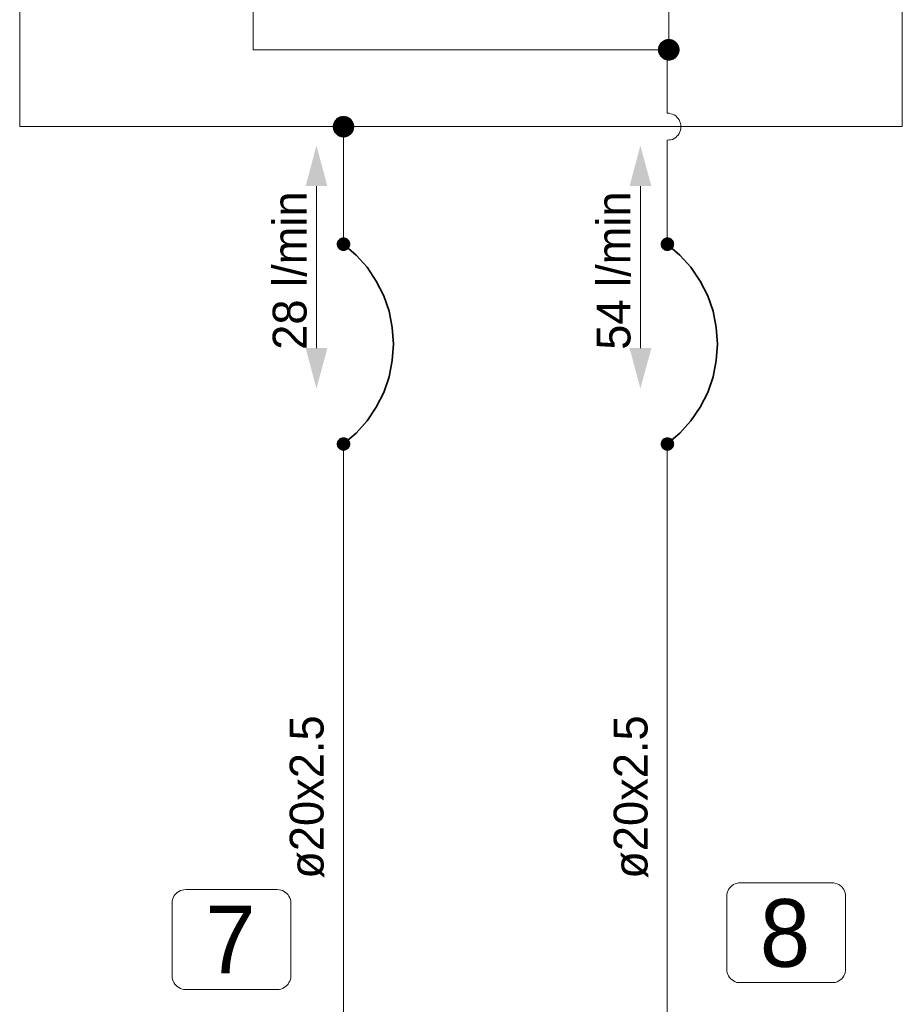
# Model space of a CAD drawing. Header units: millimetres. Extents: x 0 to 203, y 0 to 47.
# Tile 60 of 196: x 4.84 to 7.41, y 37.05 to 39.91. Entities that reach past the tile are written whole.
import ezdxf

# ---------------------------------------------------------------- set-up
doc = ezdxf.new("R2010")
doc.units = ezdxf.units.MM
for name, color, linetype in [('PDF_Geomertry', 7, 'Continuous'), ('PDF_Solid Fills', 7, 'Continuous'), ('PDF_Text', 7, 'Continuous')]:
    doc.layers.add(name, color=color, linetype=linetype)
doc.styles.add('PDF Arial', font='txt')

msp = doc.modelspace()

# ---------------------------------------------------------------- hatches: boundary and pattern name
at = {"layer": 'PDF_Solid Fills', "transparency": 33554559}
for points in [[(6.734, 39.8243), (6.7029, 39.8285), (6.7035, 39.8326)], [(6.734, 39.8243), (6.7035, 39.8326), (6.7049, 39.8368)], [(6.734, 39.8243), (6.7049, 39.8368), (6.7071, 39.8401)], [(6.734, 39.8243), (6.7071, 39.8401), (6.709, 39.8437)], [(6.734, 39.8243), (6.709, 39.8437), (6.7118, 39.8465)], [(6.734, 39.8243), (6.7118, 39.8465), (6.7154, 39.8493)], [(6.734, 39.8243), (6.7154, 39.8493), (6.7182, 39.8513)], [(6.734, 39.8243), (6.7182, 39.8513), (6.7224, 39.8535)], [(6.734, 39.8243), (6.7224, 39.8535), (6.7257, 39.8549)], [(6.734, 39.8243), (6.7257, 39.8549), (6.7299, 39.8554)], [(6.734, 39.8243), (6.7299, 39.8554), (6.734, 39.8563)], [(6.734, 39.8243), (6.734, 39.8563), (6.7382, 39.8554)], [(6.734, 39.8243), (6.7382, 39.8554), (6.7424, 39.8549)], [(6.734, 39.8243), (6.7424, 39.8549), (6.746, 39.8535)], [(6.734, 39.8243), (6.746, 39.8535), (6.7501, 39.8513)], [(6.734, 39.8243), (6.7501, 39.8513), (6.7535, 39.8493)], [(6.734, 39.8243), (6.7535, 39.8493), (6.7563, 39.8465)], [(6.734, 39.8243), (6.7563, 39.8465), (6.759, 39.8437)], [(6.734, 39.8243), (6.759, 39.8437), (6.7612, 39.8401)], [(6.734, 39.8243), (6.7612, 39.8401), (6.7632, 39.8368)], [(6.734, 39.8243), (6.7632, 39.8368), (6.7646, 39.8326)], [(6.734, 39.8243), (6.7646, 39.8326), (6.7654, 39.8285)], [(6.734, 39.8243), (6.7029, 39.8243), (6.7029, 39.8285)], [(6.734, 39.8243), (6.7029, 39.8201), (6.7029, 39.8243)], [(6.734, 39.8243), (6.7035, 39.8165), (6.7029, 39.8201)], [(6.734, 39.8243), (6.7049, 39.8124), (6.7035, 39.8165)], [(6.734, 39.8243), (6.7071, 39.809), (6.7049, 39.8124)], [(6.734, 39.8243), (6.709, 39.8054), (6.7071, 39.809)], [(6.734, 39.8243), (6.7118, 39.8021), (6.709, 39.8054)], [(6.734, 39.8243), (6.7154, 39.7993), (6.7118, 39.8021)], [(6.734, 39.8243), (6.7182, 39.7971), (6.7154, 39.7993)], [(6.734, 39.8243), (6.7224, 39.7951), (6.7182, 39.7971)], [(6.734, 39.8243), (6.7257, 39.7943), (6.7224, 39.7951)], [(6.734, 39.8243), (6.7299, 39.7929), (6.7257, 39.7943)], [(6.734, 39.8243), (6.734, 39.7929), (6.7299, 39.7929)], [(6.734, 39.8243), (6.7654, 39.8285), (6.7654, 39.8243)], [(6.734, 39.8243), (6.7382, 39.7929), (6.734, 39.7929)], [(6.734, 39.8243), (6.7424, 39.7943), (6.7382, 39.7929)], [(6.734, 39.8243), (6.746, 39.7951), (6.7424, 39.7943)], [(6.734, 39.8243), (6.7501, 39.7971), (6.746, 39.7951)], [(6.734, 39.8243), (6.7535, 39.7993), (6.7501, 39.7971)], [(6.734, 39.8243), (6.7563, 39.8021), (6.7535, 39.7993)], [(6.734, 39.8243), (6.759, 39.8054), (6.7563, 39.8021)], [(6.734, 39.8243), (6.7612, 39.809), (6.759, 39.8054)], [(6.734, 39.8243), (6.7632, 39.8124), (6.7612, 39.809)], [(6.734, 39.8243), (6.7646, 39.8165), (6.7632, 39.8124)], [(6.734, 39.8243), (6.7654, 39.8201), (6.7646, 39.8165)], [(6.734, 39.8243), (6.7654, 39.8243), (6.7654, 39.8201)], [(5.7876, 39.6007), (5.7715, 39.6276), (5.7751, 39.6299)], [(5.7876, 39.6007), (5.7751, 39.6299), (5.7793, 39.6304)], [(5.7876, 39.6007), (5.7793, 39.6304), (5.7835, 39.6318)], [(5.7876, 39.6007), (5.7835, 39.6318), (5.7876, 39.6318)], [(5.7876, 39.6007), (5.791, 39.6318), (5.7951, 39.6304)], [(5.7876, 39.6007), (5.7876, 39.6318), (5.791, 39.6318)], [(5.7876, 39.6007), (5.7951, 39.6304), (5.7993, 39.6299)], [(5.7876, 39.6007), (5.7993, 39.6299), (5.8029, 39.6276)], [(5.7876, 39.6007), (5.7557, 39.6007), (5.7563, 39.6049)], [(5.7876, 39.6007), (5.7563, 39.5965), (5.7557, 39.6007)], [(5.7876, 39.6007), (5.7563, 39.6049), (5.7571, 39.6082)], [(5.7876, 39.6007), (5.7571, 39.5924), (5.7563, 39.5965)], [(5.7876, 39.6007), (5.7571, 39.6082), (5.7585, 39.6124)], [(5.7876, 39.6007), (5.7585, 39.5882), (5.7571, 39.5924)], [(5.7876, 39.6007), (5.7585, 39.6124), (5.7599, 39.616)], [(5.7876, 39.6007), (5.7599, 39.5846), (5.7585, 39.5882)], [(5.7876, 39.6007), (5.7599, 39.616), (5.7626, 39.6193)], [(5.7876, 39.6007), (5.7626, 39.5813), (5.7599, 39.5846)], [(5.7876, 39.6007), (5.7626, 39.6193), (5.7654, 39.6229)], [(5.7876, 39.6007), (5.7654, 39.5785), (5.7626, 39.5813)], [(5.7876, 39.6007), (5.7654, 39.6229), (5.7682, 39.6257)], [(5.7876, 39.6007), (5.7682, 39.5757), (5.7654, 39.5785)], [(5.7876, 39.6007), (5.7682, 39.6257), (5.7715, 39.6276)], [(5.7876, 39.6007), (5.7715, 39.5735), (5.7682, 39.5757)], [(5.7876, 39.6007), (5.7751, 39.5715), (5.7715, 39.5735)], [(5.7876, 39.6007), (5.7793, 39.5701), (5.7751, 39.5715)], [(5.7876, 39.6007), (5.7835, 39.5693), (5.7793, 39.5701)], [(5.7876, 39.6007), (5.7876, 39.5688), (5.7835, 39.5693)], [(5.7876, 39.6007), (5.8029, 39.6276), (5.8063, 39.6257)], [(5.7876, 39.6007), (5.8063, 39.6257), (5.8099, 39.6229)], [(5.7876, 39.6007), (5.8099, 39.6229), (5.8118, 39.6193)], [(5.7876, 39.6007), (5.8118, 39.6193), (5.8146, 39.616)], [(5.7876, 39.6007), (5.8146, 39.616), (5.816, 39.6124)], [(5.7876, 39.6007), (5.816, 39.6124), (5.8174, 39.6082)], [(5.7876, 39.6007), (5.8174, 39.6082), (5.8182, 39.6049)], [(5.7876, 39.6007), (5.8182, 39.6049), (5.8188, 39.6007)], [(5.7876, 39.6007), (5.791, 39.5693), (5.7876, 39.5688)], [(5.7876, 39.6007), (5.7951, 39.5701), (5.791, 39.5693)], [(5.7876, 39.6007), (5.7993, 39.5715), (5.7951, 39.5701)], [(5.7876, 39.6007), (5.8029, 39.5735), (5.7993, 39.5715)], [(5.7876, 39.6007), (5.8063, 39.5757), (5.8029, 39.5735)], [(5.7876, 39.6007), (5.8099, 39.5785), (5.8063, 39.5757)], [(5.7876, 39.6007), (5.8118, 39.5813), (5.8099, 39.5785)], [(5.7876, 39.6007), (5.8146, 39.5846), (5.8118, 39.5813)], [(5.7876, 39.6007), (5.816, 39.5882), (5.8146, 39.5846)], [(5.7876, 39.6007), (5.8174, 39.5924), (5.816, 39.5882)], [(5.7876, 39.6007), (5.8182, 39.5965), (5.8174, 39.5924)], [(5.7876, 39.6007), (5.8188, 39.6007), (5.8182, 39.5965)], [(5.7876, 39.2582), (5.7674, 39.261), (5.7682, 39.2638)], [(5.7876, 39.2582), (5.7674, 39.2582), (5.7674, 39.261)], [(5.7876, 39.2582), (5.7674, 39.2563), (5.7674, 39.2582)], [(5.7876, 39.2582), (5.7682, 39.2535), (5.7674, 39.2563)], [(5.7876, 39.2582), (5.7682, 39.2638), (5.7687, 39.266)], [(5.7876, 39.2582), (5.7687, 39.2513), (5.7682, 39.2535)], [(5.7876, 39.2582), (5.7687, 39.266), (5.7701, 39.2687)], [(5.7876, 39.2582), (5.7701, 39.2485), (5.7687, 39.2513)], [(5.7876, 39.2582), (5.7701, 39.2687), (5.7715, 39.2707)], [(5.7876, 39.2582), (5.7715, 39.2465), (5.7701, 39.2485)], [(5.7876, 39.2582), (5.7715, 39.2707), (5.7738, 39.2721)], [(5.7876, 39.2582), (5.7738, 39.2443), (5.7715, 39.2465)], [(5.7876, 39.2582), (5.7738, 39.2721), (5.7751, 39.2743)], [(5.7876, 39.2582), (5.7751, 39.2429), (5.7738, 39.2443)], [(5.7876, 39.2582), (5.7751, 39.2743), (5.7771, 39.2757)], [(5.7876, 39.2582), (5.7771, 39.2415), (5.7751, 39.2429)], [(5.7876, 39.2582), (5.7771, 39.2757), (5.7799, 39.2771)], [(5.7876, 39.2582), (5.7799, 39.2401), (5.7771, 39.2415)], [(5.7876, 39.2582), (5.7799, 39.2771), (5.7821, 39.2776)], [(5.7876, 39.2582), (5.7821, 39.2396), (5.7799, 39.2401)], [(5.7876, 39.2582), (5.7821, 39.2776), (5.7849, 39.2785)], [(5.7876, 39.2582), (5.7849, 39.2388), (5.7821, 39.2396)], [(5.7876, 39.2582), (5.7849, 39.2785), (5.7876, 39.2785)], [(5.7876, 39.2582), (5.7876, 39.2388), (5.7849, 39.2388)], [(5.7876, 39.2582), (5.7896, 39.2785), (5.7924, 39.2776)], [(5.7876, 39.2582), (5.7876, 39.2785), (5.7896, 39.2785)], [(5.7876, 39.2582), (5.7924, 39.2776), (5.7946, 39.2771)], [(5.7876, 39.2582), (5.7946, 39.2771), (5.7974, 39.2757)], [(5.7876, 39.2582), (5.7974, 39.2757), (5.7993, 39.2743)], [(5.7876, 39.2582), (5.7993, 39.2743), (5.8015, 39.2721)], [(5.7876, 39.2582), (5.8015, 39.2721), (5.8029, 39.2707)], [(5.7876, 39.2582), (5.8029, 39.2707), (5.8043, 39.2687)], [(5.7876, 39.2582), (5.8043, 39.2687), (5.8057, 39.266)], [(5.7876, 39.2582), (5.8057, 39.266), (5.8063, 39.2638)], [(5.7876, 39.2582), (5.8063, 39.2638), (5.8071, 39.261)], [(5.7876, 39.2582), (5.8071, 39.261), (5.8071, 39.2582)], [(5.7876, 39.2582), (5.7896, 39.2388), (5.7876, 39.2388)], [(5.7876, 39.2582), (5.7924, 39.2396), (5.7896, 39.2388)], [(5.7876, 39.2582), (5.7946, 39.2401), (5.7924, 39.2396)], [(5.7876, 39.2582), (5.7974, 39.2415), (5.7946, 39.2401)], [(5.7876, 39.2582), (5.7993, 39.2429), (5.7974, 39.2415)], [(5.7876, 39.2582), (5.8015, 39.2443), (5.7993, 39.2429)], [(5.7876, 39.2582), (5.8029, 39.2465), (5.8015, 39.2443)], [(5.7876, 39.2582), (5.8043, 39.2485), (5.8029, 39.2465)], [(5.7876, 39.2582), (5.8057, 39.2513), (5.8043, 39.2485)], [(5.7876, 39.2582), (5.8063, 39.2535), (5.8057, 39.2513)], [(5.7876, 39.2582), (5.8071, 39.2563), (5.8063, 39.2535)], [(5.7876, 39.2582), (5.8071, 39.2582), (5.8071, 39.2563)], [(6.7299, 39.2582), (6.7104, 39.261), (6.7113, 39.2638)], [(6.7299, 39.2582), (6.7104, 39.2582), (6.7104, 39.261)], [(6.7299, 39.2582), (6.7104, 39.2563), (6.7104, 39.2582)], [(6.7299, 39.2582), (6.7113, 39.2535), (6.7104, 39.2563)], [(6.7299, 39.2582), (6.7113, 39.2638), (6.7118, 39.266)], [(6.7299, 39.2582), (6.7118, 39.2513), (6.7113, 39.2535)], [(6.7299, 39.2582), (6.7118, 39.266), (6.7132, 39.2687)], [(6.7299, 39.2582), (6.7132, 39.2485), (6.7118, 39.2513)], [(6.7299, 39.2582), (6.7132, 39.2687), (6.7146, 39.2707)], [(6.7299, 39.2582), (6.7146, 39.2465), (6.7132, 39.2485)], [(6.7299, 39.2582), (6.7146, 39.2707), (6.716, 39.2721)], [(6.7299, 39.2582), (6.716, 39.2443), (6.7146, 39.2465)], [(6.7299, 39.2582), (6.716, 39.2721), (6.7182, 39.2743)], [(6.7299, 39.2582), (6.7182, 39.2429), (6.716, 39.2443)], [(6.7299, 39.2582), (6.7182, 39.2743), (6.7201, 39.2757)], [(6.7299, 39.2582), (6.7201, 39.2415), (6.7182, 39.2429)], [(6.7299, 39.2582), (6.7201, 39.2757), (6.7229, 39.2771)], [(6.7299, 39.2582), (6.7229, 39.2401), (6.7201, 39.2415)], [(6.7299, 39.2582), (6.7229, 39.2771), (6.7251, 39.2776)], [(6.7299, 39.2582), (6.7251, 39.2396), (6.7229, 39.2401)], [(6.7299, 39.2582), (6.7251, 39.2776), (6.7279, 39.2785)], [(6.7299, 39.2582), (6.7279, 39.2388), (6.7251, 39.2396)], [(6.7299, 39.2582), (6.7279, 39.2785), (6.7299, 39.2785)], [(6.7299, 39.2582), (6.7299, 39.2388), (6.7279, 39.2388)], [(6.7299, 39.2582), (6.7326, 39.2785), (6.7354, 39.2776)], [(6.7299, 39.2582), (6.7299, 39.2785), (6.7326, 39.2785)], [(6.7299, 39.2582), (6.7354, 39.2776), (6.7376, 39.2771)], [(6.7299, 39.2582), (6.7376, 39.2771), (6.7404, 39.2757)], [(6.7299, 39.2582), (6.7404, 39.2757), (6.7424, 39.2743)], [(6.7299, 39.2582), (6.7424, 39.2743), (6.7438, 39.2721)], [(6.7299, 39.2582), (6.7438, 39.2721), (6.746, 39.2707)], [(6.7299, 39.2582), (6.746, 39.2707), (6.7474, 39.2687)], [(6.7299, 39.2582), (6.7474, 39.2687), (6.7487, 39.266)], [(6.7299, 39.2582), (6.7487, 39.266), (6.7493, 39.2638)], [(6.7299, 39.2582), (6.7493, 39.2638), (6.7493, 39.261)], [(6.7299, 39.2582), (6.7493, 39.261), (6.7501, 39.2582)], [(6.7299, 39.2582), (6.7326, 39.2388), (6.7299, 39.2388)], [(6.7299, 39.2582), (6.7354, 39.2396), (6.7326, 39.2388)], [(6.7299, 39.2582), (6.7376, 39.2401), (6.7354, 39.2396)], [(6.7299, 39.2582), (6.7404, 39.2415), (6.7376, 39.2401)], [(6.7299, 39.2582), (6.7424, 39.2429), (6.7404, 39.2415)], [(6.7299, 39.2582), (6.7438, 39.2443), (6.7424, 39.2429)], [(6.7299, 39.2582), (6.746, 39.2465), (6.7438, 39.2443)], [(6.7299, 39.2582), (6.7474, 39.2485), (6.746, 39.2465)], [(6.7299, 39.2582), (6.7487, 39.2513), (6.7474, 39.2485)], [(6.7299, 39.2582), (6.7493, 39.2535), (6.7487, 39.2513)], [(6.7299, 39.2582), (6.7493, 39.2563), (6.7493, 39.2535)], [(6.7299, 39.2582), (6.7501, 39.2582), (6.7493, 39.2563)], [(5.7876, 38.6771), (5.7682, 38.6818), (5.7687, 38.6846)], [(5.7876, 38.6771), (5.7687, 38.6846), (5.7701, 38.6868)], [(5.7876, 38.6771), (5.7701, 38.6868), (5.7715, 38.6887)], [(5.7876, 38.6771), (5.7715, 38.6887), (5.7738, 38.691)], [(5.7876, 38.6771), (5.7738, 38.691), (5.7751, 38.6929)], [(5.7876, 38.6771), (5.7751, 38.6929), (5.7771, 38.6943)], [(5.7876, 38.6771), (5.7771, 38.6943), (5.7799, 38.6951)], [(5.7876, 38.6771), (5.7799, 38.6951), (5.7821, 38.6957)], [(5.7876, 38.6771), (5.7821, 38.6957), (5.7849, 38.6965)], [(5.7876, 38.6771), (5.7849, 38.6965), (5.7876, 38.6965)], [(5.7876, 38.6771), (5.7896, 38.6965), (5.7924, 38.6957)], [(5.7876, 38.6771), (5.7876, 38.6965), (5.7896, 38.6965)], [(5.7876, 38.6771), (5.7924, 38.6957), (5.7946, 38.6951)], [(5.7876, 38.6771), (5.7946, 38.6951), (5.7974, 38.6943)], [(5.7876, 38.6771), (5.7974, 38.6943), (5.7993, 38.6929)], [(5.7876, 38.6771), (5.7993, 38.6929), (5.8015, 38.691)], [(5.7876, 38.6771), (5.8015, 38.691), (5.8029, 38.6887)], [(5.7876, 38.6771), (5.8029, 38.6887), (5.8043, 38.6868)], [(5.7876, 38.6771), (5.8043, 38.6868), (5.8057, 38.6846)], [(5.7876, 38.6771), (5.8057, 38.6846), (5.8063, 38.6818)], [(6.7299, 38.6771), (6.7113, 38.6818), (6.7118, 38.6846)], [(6.7299, 38.6771), (6.7118, 38.6846), (6.7132, 38.6868)], [(6.7299, 38.6771), (6.7132, 38.6868), (6.7146, 38.6887)], [(6.7299, 38.6771), (6.7146, 38.6887), (6.716, 38.691)], [(6.7299, 38.6771), (6.716, 38.691), (6.7182, 38.6929)], [(6.7299, 38.6771), (6.7182, 38.6929), (6.7201, 38.6943)], [(6.7299, 38.6771), (6.7201, 38.6943), (6.7229, 38.6951)], [(6.7299, 38.6771), (6.7229, 38.6951), (6.7251, 38.6957)], [(6.7299, 38.6771), (6.7251, 38.6957), (6.7279, 38.6965)], [(6.7299, 38.6771), (6.7279, 38.6965), (6.7299, 38.6965)], [(6.7299, 38.6771), (6.7326, 38.6965), (6.7354, 38.6957)], [(6.7299, 38.6771), (6.7299, 38.6965), (6.7326, 38.6965)], [(6.7299, 38.6771), (6.7354, 38.6957), (6.7376, 38.6951)], [(6.7299, 38.6771), (6.7376, 38.6951), (6.7404, 38.6943)], [(6.7299, 38.6771), (6.7404, 38.6943), (6.7424, 38.6929)], [(6.7299, 38.6771), (6.7424, 38.6929), (6.7438, 38.691)], [(6.7299, 38.6771), (6.7438, 38.691), (6.746, 38.6887)], [(6.7299, 38.6771), (6.746, 38.6887), (6.7474, 38.6868)], [(6.7299, 38.6771), (6.7474, 38.6868), (6.7487, 38.6846)], [(6.7299, 38.6771), (6.7487, 38.6846), (6.7493, 38.6818)], [(5.7876, 38.6771), (5.7674, 38.6799), (5.7682, 38.6818)], [(5.7876, 38.6771), (5.7674, 38.6771), (5.7674, 38.6799)], [(5.7876, 38.6771), (5.7674, 38.6743), (5.7674, 38.6771)], [(5.7876, 38.6771), (5.7682, 38.6721), (5.7674, 38.6743)], [(5.7876, 38.6771), (5.7687, 38.6693), (5.7682, 38.6721)], [(5.7876, 38.6771), (5.7701, 38.6674), (5.7687, 38.6693)], [(5.7876, 38.6771), (5.7715, 38.6651), (5.7701, 38.6674)], [(5.7876, 38.6771), (5.7738, 38.6632), (5.7715, 38.6651)], [(5.7876, 38.6771), (5.7751, 38.6618), (5.7738, 38.6632)], [(5.7876, 38.6771), (5.7771, 38.6604), (5.7751, 38.6618)], [(5.7876, 38.6771), (5.7799, 38.659), (5.7771, 38.6604)], [(5.7876, 38.6771), (5.7821, 38.6582), (5.7799, 38.659)], [(5.7876, 38.6771), (5.7849, 38.6576), (5.7821, 38.6582)], [(5.7876, 38.6771), (5.7876, 38.6576), (5.7849, 38.6576)], [(5.7876, 38.6771), (5.8063, 38.6818), (5.8071, 38.6799)], [(5.7876, 38.6771), (5.8071, 38.6799), (5.8071, 38.6771)], [(5.7876, 38.6771), (5.7896, 38.6576), (5.7876, 38.6576)], [(5.7876, 38.6771), (5.7924, 38.6582), (5.7896, 38.6576)], [(5.7876, 38.6771), (5.7946, 38.659), (5.7924, 38.6582)], [(5.7876, 38.6771), (5.7974, 38.6604), (5.7946, 38.659)], [(5.7876, 38.6771), (5.7993, 38.6618), (5.7974, 38.6604)], [(5.7876, 38.6771), (5.8015, 38.6632), (5.7993, 38.6618)], [(5.7876, 38.6771), (5.8029, 38.6651), (5.8015, 38.6632)], [(5.7876, 38.6771), (5.8043, 38.6674), (5.8029, 38.6651)], [(5.7876, 38.6771), (5.8057, 38.6693), (5.8043, 38.6674)], [(5.7876, 38.6771), (5.8063, 38.6721), (5.8057, 38.6693)], [(5.7876, 38.6771), (5.8071, 38.6743), (5.8063, 38.6721)], [(5.7876, 38.6771), (5.8071, 38.6771), (5.8071, 38.6743)], [(6.7299, 38.6771), (6.7104, 38.6799), (6.7113, 38.6818)], [(6.7299, 38.6771), (6.7104, 38.6771), (6.7104, 38.6799)], [(6.7299, 38.6771), (6.7104, 38.6743), (6.7104, 38.6771)], [(6.7299, 38.6771), (6.7113, 38.6721), (6.7104, 38.6743)], [(6.7299, 38.6771), (6.7118, 38.6693), (6.7113, 38.6721)], [(6.7299, 38.6771), (6.7132, 38.6674), (6.7118, 38.6693)], [(6.7299, 38.6771), (6.7146, 38.6651), (6.7132, 38.6674)], [(6.7299, 38.6771), (6.716, 38.6632), (6.7146, 38.6651)], [(6.7299, 38.6771), (6.7182, 38.6618), (6.716, 38.6632)], [(6.7299, 38.6771), (6.7201, 38.6604), (6.7182, 38.6618)], [(6.7299, 38.6771), (6.7229, 38.659), (6.7201, 38.6604)], [(6.7299, 38.6771), (6.7251, 38.6582), (6.7229, 38.659)], [(6.7299, 38.6771), (6.7279, 38.6576), (6.7251, 38.6582)], [(6.7299, 38.6771), (6.7299, 38.6576), (6.7279, 38.6576)], [(6.7299, 38.6771), (6.7493, 38.6818), (6.7493, 38.6799)], [(6.7299, 38.6771), (6.7493, 38.6799), (6.7501, 38.6771)], [(6.7299, 38.6771), (6.7326, 38.6576), (6.7299, 38.6576)], [(6.7299, 38.6771), (6.7354, 38.6582), (6.7326, 38.6576)], [(6.7299, 38.6771), (6.7376, 38.659), (6.7354, 38.6582)], [(6.7299, 38.6771), (6.7404, 38.6604), (6.7376, 38.659)], [(6.7299, 38.6771), (6.7424, 38.6618), (6.7404, 38.6604)], [(6.7299, 38.6771), (6.7438, 38.6632), (6.7424, 38.6618)], [(6.7299, 38.6771), (6.746, 38.6651), (6.7438, 38.6632)], [(6.7299, 38.6771), (6.7474, 38.6674), (6.746, 38.6651)], [(6.7299, 38.6771), (6.7487, 38.6693), (6.7474, 38.6674)], [(6.7299, 38.6771), (6.7493, 38.6721), (6.7487, 38.6693)], [(6.7299, 38.6771), (6.7493, 38.6743), (6.7493, 38.6721)], [(6.7299, 38.6771), (6.7501, 38.6771), (6.7493, 38.6743)]]:
    msp.add_hatch(color=256, dxfattribs=at).paths.add_polyline_path(points)

# ---------------------------------------------------------------- linework, layer by layer
at = {"layer": 'PDF_Geomertry', "lineweight": 15}
for points in [[(7.414, 40.1388), (7.414, 40.0604), (7.414, 39.6007), (5.7876, 39.6007), (4.8446, 39.6007), (4.8446, 40.084), (4.8446, 40.1624)], [(6.734, 40.1429), (6.734, 40.0637), (6.734, 39.8243), (5.5238, 39.8243), (5.5238, 40.0757), (5.5238, 40.1549)], [(6.7299, 39.6396), (6.7299, 39.8243), (6.734, 39.8243)], [(6.7299, 39.2582), (6.7299, 39.561), (6.7354, 39.5618), (6.7404, 39.5624), (6.7451, 39.5637), (6.7501, 39.5665), (6.7543, 39.5693), (6.7576, 39.5729), (6.7612, 39.5763), (6.764, 39.5804), (6.7668, 39.5854), (6.7682, 39.5901), (6.7696, 39.5951), (6.7696, 39.6007), (6.7696, 39.6054), (6.7682, 39.6104), (6.7668, 39.6151), (6.764, 39.6201), (6.7612, 39.6243), (6.7576, 39.6285), (6.7543, 39.6318), (6.7501, 39.6346), (6.7451, 39.6368), (6.7404, 39.6382), (6.7354, 39.6396), (6.7299, 39.6396), (6.7354, 39.6396), (6.7404, 39.6382), (6.7451, 39.6368), (6.7501, 39.6346), (6.7543, 39.6318), (6.7576, 39.6285), (6.7612, 39.6243), (6.764, 39.6201), (6.7668, 39.6151), (6.7682, 39.6104), (6.7696, 39.6054), (6.7696, 39.6007), (6.7696, 39.5951), (6.7682, 39.5901), (6.7668, 39.5854), (6.764, 39.5804), (6.7612, 39.5763), (6.7576, 39.5729), (6.7543, 39.5693), (6.7501, 39.5665), (6.7451, 39.5637), (6.7404, 39.5624), (6.7354, 39.5618), (6.7299, 39.561)], [(5.7876, 39.2582), (5.7876, 39.6007)], [(5.7085, 39.4276), (5.7085, 39.1915), (5.7085, 38.9563)], [(6.6515, 39.4276), (6.6515, 39.1915), (6.6515, 38.9563)], [(5.7876, 36.4888), (5.7876, 38.6771)], [(6.7299, 36.4804), (6.7299, 38.6771)]]:
    msp.add_lwpolyline(points, dxfattribs=at)
at = {"layer": 'PDF_Geomertry', "lineweight": 0}
for points in [[(6.7182, 39.8243), (6.7187, 39.8221), (6.7187, 39.8201), (6.7196, 39.8188), (6.721, 39.8165), (6.7215, 39.8146), (6.7229, 39.8132), (6.7243, 39.8118), (6.7265, 39.811), (6.7279, 39.8096), (6.7299, 39.809), (6.7321, 39.809), (6.734, 39.809), (6.7362, 39.809), (6.7382, 39.809), (6.7404, 39.8096), (6.7418, 39.811), (6.7438, 39.8118), (6.7451, 39.8132), (6.7465, 39.8146), (6.7479, 39.8165), (6.7487, 39.8188), (6.7493, 39.8201), (6.7501, 39.8221), (6.7501, 39.8243), (6.7501, 39.8263), (6.7493, 39.8285), (6.7487, 39.8304), (6.7479, 39.8326), (6.7465, 39.834), (6.7451, 39.8354), (6.7438, 39.8368), (6.7418, 39.8382), (6.7404, 39.8388), (6.7382, 39.8396), (6.7362, 39.8401), (6.734, 39.8401), (6.7321, 39.8401), (6.7299, 39.8396), (6.7279, 39.8388), (6.7265, 39.8382), (6.7243, 39.8368), (6.7229, 39.8354), (6.7215, 39.834), (6.721, 39.8326), (6.7196, 39.8304), (6.7187, 39.8285), (6.7187, 39.8263), (6.7182, 39.8243)], [(5.7715, 39.6007), (5.7715, 39.5985), (5.7724, 39.5965), (5.7729, 39.5943), (5.7738, 39.5924), (5.7751, 39.591), (5.7765, 39.5896), (5.7779, 39.5882), (5.7793, 39.5868), (5.7813, 39.586), (5.7835, 39.5854), (5.7854, 39.5846), (5.7876, 39.5846), (5.789, 39.5846), (5.791, 39.5854), (5.7932, 39.586), (5.7951, 39.5868), (5.7965, 39.5882), (5.7987, 39.5896), (5.7993, 39.591), (5.8007, 39.5924), (5.8015, 39.5943), (5.8021, 39.5965), (5.8029, 39.5985), (5.8029, 39.6007), (5.8029, 39.6026), (5.8021, 39.6049), (5.8015, 39.6063), (5.8007, 39.6082), (5.7993, 39.6104), (5.7987, 39.6118), (5.7965, 39.6132), (5.7951, 39.6138), (5.7932, 39.6151), (5.791, 39.616), (5.789, 39.616), (5.7876, 39.616), (5.7854, 39.616), (5.7835, 39.616), (5.7813, 39.6151), (5.7793, 39.6138), (5.7779, 39.6132), (5.7765, 39.6118), (5.7751, 39.6104), (5.7738, 39.6082), (5.7729, 39.6063), (5.7724, 39.6049), (5.7715, 39.6026), (5.7715, 39.6007)], [(5.7771, 39.2582), (5.7779, 39.2576), (5.7779, 39.2563), (5.7779, 39.2549), (5.7785, 39.2535), (5.7793, 39.2526), (5.7807, 39.2513), (5.7813, 39.2507), (5.7821, 39.2499), (5.7835, 39.2493), (5.7849, 39.2493), (5.7863, 39.2485), (5.7876, 39.2485), (5.7882, 39.2485), (5.7896, 39.2493), (5.791, 39.2493), (5.7924, 39.2499), (5.7932, 39.2507), (5.7946, 39.2513), (5.7951, 39.2526), (5.796, 39.2535), (5.7965, 39.2549), (5.7965, 39.2563), (5.7974, 39.2576), (5.7974, 39.2582), (5.7974, 39.2596), (5.7965, 39.261), (5.7965, 39.2624), (5.796, 39.2638), (5.7951, 39.2646), (5.7946, 39.2651), (5.7932, 39.2665), (5.7924, 39.2674), (5.791, 39.2679), (5.7896, 39.2679), (5.7882, 39.2687), (5.7876, 39.2687), (5.7863, 39.2687), (5.7849, 39.2679), (5.7835, 39.2679), (5.7821, 39.2674), (5.7813, 39.2665), (5.7807, 39.2651), (5.7793, 39.2646), (5.7785, 39.2638), (5.7779, 39.2624), (5.7779, 39.261), (5.7779, 39.2596), (5.7771, 39.2582)], [(6.7201, 39.2582), (6.7201, 39.2576), (6.721, 39.2563), (6.721, 39.2549), (6.7215, 39.2535), (6.7224, 39.2526), (6.7229, 39.2513), (6.7243, 39.2507), (6.7251, 39.2499), (6.7265, 39.2493), (6.7279, 39.2493), (6.7293, 39.2485), (6.7299, 39.2485), (6.7313, 39.2485), (6.7326, 39.2493), (6.734, 39.2493), (6.7354, 39.2499), (6.7362, 39.2507), (6.7368, 39.2513), (6.7382, 39.2526), (6.739, 39.2535), (6.7396, 39.2549), (6.7396, 39.2563), (6.7396, 39.2576), (6.7404, 39.2582), (6.7396, 39.2596), (6.7396, 39.261), (6.7396, 39.2624), (6.739, 39.2638), (6.7382, 39.2646), (6.7368, 39.2651), (6.7362, 39.2665), (6.7354, 39.2674), (6.734, 39.2679), (6.7326, 39.2679), (6.7313, 39.2687), (6.7299, 39.2687), (6.7293, 39.2687), (6.7279, 39.2679), (6.7265, 39.2679), (6.7251, 39.2674), (6.7243, 39.2665), (6.7229, 39.2651), (6.7224, 39.2646), (6.7215, 39.2638), (6.721, 39.2624), (6.721, 39.261), (6.7201, 39.2596), (6.7201, 39.2582)], [(5.7771, 38.6771), (5.7779, 38.6757), (5.7779, 38.6743), (5.7779, 38.6735), (5.7785, 38.6721), (5.7793, 38.6707), (5.7807, 38.6701), (5.7813, 38.6693), (5.7821, 38.6688), (5.7835, 38.6679), (5.7849, 38.6674), (5.7863, 38.6674), (5.7876, 38.6674), (5.7882, 38.6674), (5.7896, 38.6674), (5.791, 38.6679), (5.7924, 38.6688), (5.7932, 38.6693), (5.7946, 38.6701), (5.7951, 38.6707), (5.796, 38.6721), (5.7965, 38.6735), (5.7965, 38.6743), (5.7974, 38.6757), (5.7974, 38.6771), (5.7974, 38.6785), (5.7965, 38.6799), (5.7965, 38.6813), (5.796, 38.6818), (5.7951, 38.6832), (5.7946, 38.684), (5.7932, 38.6846), (5.7924, 38.6854), (5.791, 38.686), (5.7896, 38.6868), (5.7882, 38.6868), (5.7876, 38.6868), (5.7863, 38.6868), (5.7849, 38.6868), (5.7835, 38.686), (5.7821, 38.6854), (5.7813, 38.6846), (5.7807, 38.684), (5.7793, 38.6832), (5.7785, 38.6818), (5.7779, 38.6813), (5.7779, 38.6799), (5.7779, 38.6785), (5.7771, 38.6771)], [(6.7201, 38.6771), (6.7201, 38.6757), (6.721, 38.6743), (6.721, 38.6735), (6.7215, 38.6721), (6.7224, 38.6707), (6.7229, 38.6701), (6.7243, 38.6693), (6.7251, 38.6688), (6.7265, 38.6679), (6.7279, 38.6674), (6.7293, 38.6674), (6.7299, 38.6674), (6.7313, 38.6674), (6.7326, 38.6674), (6.734, 38.6679), (6.7354, 38.6688), (6.7362, 38.6693), (6.7368, 38.6701), (6.7382, 38.6707), (6.739, 38.6721), (6.7396, 38.6735), (6.7396, 38.6743), (6.7396, 38.6757), (6.7404, 38.6771), (6.7396, 38.6785), (6.7396, 38.6799), (6.7396, 38.6813), (6.739, 38.6818), (6.7382, 38.6832), (6.7368, 38.684), (6.7362, 38.6846), (6.7354, 38.6854), (6.734, 38.686), (6.7326, 38.6868), (6.7313, 38.6868), (6.7299, 38.6868), (6.7293, 38.6868), (6.7279, 38.6868), (6.7265, 38.686), (6.7251, 38.6854), (6.7243, 38.6846), (6.7229, 38.684), (6.7224, 38.6832), (6.7215, 38.6818), (6.721, 38.6813), (6.721, 38.6799), (6.7201, 38.6785), (6.7201, 38.6771)]]:
    msp.add_lwpolyline(points, close=True, dxfattribs=at)
at = {"layer": 'PDF_Geomertry', "lineweight": 35}
for points in [[(5.7876, 38.6771), (5.8238, 38.7082), (5.8557, 38.7443), (5.8826, 38.784), (5.9043, 38.8271), (5.9201, 38.8729), (5.9293, 38.9201), (5.9326, 38.9679), (5.9293, 39.016), (5.9201, 39.0632), (5.9043, 39.1082), (5.8826, 39.1513), (5.8557, 39.1915), (5.8238, 39.2271), (5.7876, 39.2582)], [(6.7299, 38.6771), (6.7668, 38.7082), (6.7987, 38.7443), (6.8257, 38.784), (6.8474, 38.8271), (6.8632, 38.8729), (6.8724, 38.9201), (6.8757, 38.9679), (6.8724, 39.016), (6.8632, 39.0632), (6.8474, 39.1082), (6.8257, 39.1513), (6.7987, 39.1915), (6.7668, 39.2271), (6.7299, 39.2582)]]:
    msp.add_lwpolyline(points, dxfattribs=at)
at = {"layer": 'PDF_Geomertry', "lineweight": 9}
for points in [[(7.2099, 37.3999), (7.2146, 37.3999), (7.2196, 37.3985), (7.2243, 37.3971), (7.2293, 37.3951), (7.2335, 37.3924), (7.2376, 37.3888), (7.241, 37.3846), (7.2437, 37.3804), (7.246, 37.3757), (7.2474, 37.3707), (7.2487, 37.366), (7.2487, 37.361), (7.2487, 37.1485), (7.2487, 37.1437), (7.2474, 37.1382), (7.246, 37.1332), (7.2437, 37.129), (7.241, 37.1249), (7.2376, 37.1207), (7.2335, 37.1174), (7.2293, 37.1146), (7.2243, 37.1124), (7.2196, 37.1104), (7.2146, 37.1096), (7.2099, 37.1096), (6.9424, 37.1096), (6.9376, 37.1096), (6.9321, 37.1104), (6.9271, 37.1124), (6.9229, 37.1146), (6.9188, 37.1174), (6.9146, 37.1207), (6.9113, 37.1249), (6.9085, 37.129), (6.9063, 37.1332), (6.9043, 37.1382), (6.9035, 37.1437), (6.9029, 37.1485), (6.9029, 37.361), (6.9035, 37.366), (6.9043, 37.3707), (6.9063, 37.3757), (6.9085, 37.3804), (6.9113, 37.3846), (6.9146, 37.3888), (6.9188, 37.3924), (6.9229, 37.3951), (6.9271, 37.3971), (6.9321, 37.3985), (6.9376, 37.3999), (6.9424, 37.3999), (7.2099, 37.3999)], [(5.5946, 37.3804), (5.6001, 37.3799), (5.6049, 37.379), (5.6099, 37.3776), (5.6146, 37.3749), (5.6188, 37.3721), (5.6224, 37.3687), (5.6257, 37.3651), (5.6285, 37.361), (5.6313, 37.3563), (5.6326, 37.3513), (5.6335, 37.3465), (5.634, 37.341), (5.634, 37.129), (5.6335, 37.1235), (5.6326, 37.1187), (5.6313, 37.1138), (5.6285, 37.1096), (5.6257, 37.1049), (5.6224, 37.1013), (5.6188, 37.0979), (5.6146, 37.0951), (5.6099, 37.0929), (5.6049, 37.091), (5.6001, 37.0901), (5.5946, 37.0896), (5.3279, 37.0896), (5.3224, 37.0901), (5.3174, 37.091), (5.3126, 37.0929), (5.3076, 37.0951), (5.3035, 37.0979), (5.3001, 37.1013), (5.2965, 37.1049), (5.2938, 37.1096), (5.291, 37.1138), (5.2896, 37.1187), (5.2882, 37.1235), (5.2882, 37.129), (5.2882, 37.341), (5.2882, 37.3465), (5.2896, 37.3513), (5.291, 37.3563), (5.2938, 37.361), (5.2965, 37.3651), (5.3001, 37.3687), (5.3035, 37.3721), (5.3076, 37.3749), (5.3126, 37.3776), (5.3174, 37.379), (5.3224, 37.3799), (5.3279, 37.3804), (5.5946, 37.3804)]]:
    msp.add_lwpolyline(points, close=True, dxfattribs=at)
at = {"layer": 'PDF_Solid Fills', "transparency": 33554559}
for points in [[(5.6771, 39.4276), (5.7404, 39.4276), (5.6771, 39.4276), (5.7085, 39.5457)], [(6.6201, 39.4276), (6.6835, 39.4276), (6.6201, 39.4276), (6.6515, 39.5457)], [(5.7404, 38.9563), (5.6771, 38.9563), (5.7404, 38.9563), (5.7085, 38.8382)], [(6.6835, 38.9563), (6.6201, 38.9563), (6.6835, 38.9563), (6.6515, 38.8382)]]:
    msp.add_solid(points, dxfattribs=at)

# ---------------------------------------------------------------- texts
at = {"layer": 'PDF_Text', "char_height": 0.09843, "attachment_point": 7, "rotation": 90, "style": 'PDF Arial'}
for s, insert in [('28 l/min', (5.681, 38.9513)), ('54 l/min', (6.624, 38.9513)), ('ø20x2.5', (5.7318, 37.4118)), ('ø20x2.5', (6.6749, 37.4118))]:
    msp.add_mtext(s, dxfattribs=dict(at, insert=insert))
at = {"layer": 'PDF_Text', "char_height": 0.1969, "attachment_point": 7, "style": 'PDF Arial'}
for s, insert in [('7', (5.3849, 37.1368)), ('8', (6.9993, 37.1529))]:
    msp.add_mtext(s, dxfattribs=dict(at, insert=insert))

doc.saveas('drawing.dxf')
